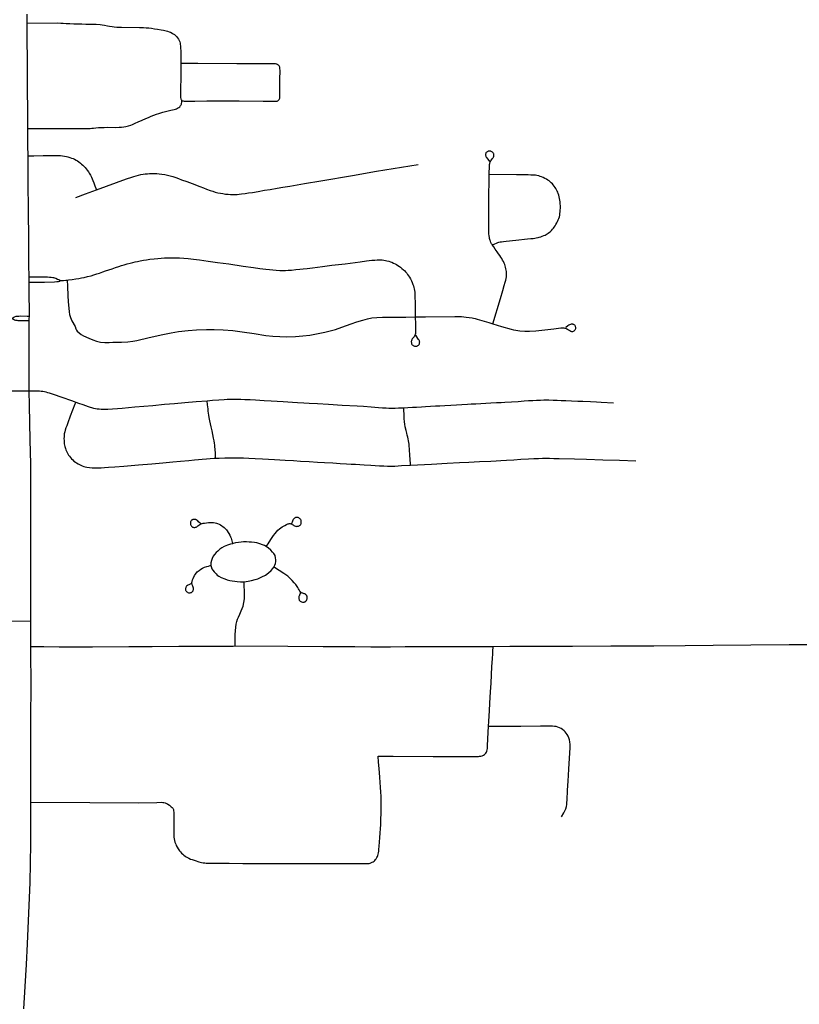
# Model space of a CAD drawing. Header units: feet. Extents: x 2113747 to 2516209, y 960708 to 1356798.
# Tile 67 of 92: x 2285788 to 2291249, y 1198429 to 1205326. Entities that reach past the tile are written whole.
import ezdxf

# ---------------------------------------------------------------- set-up
doc = ezdxf.new("R2010")
doc.units = ezdxf.units.FT
doc.header["$LTSCALE"] = 20
doc.header["$MEASUREMENT"] = 0
doc.layers.add('GM_X_City_Street', color=251, linetype='Continuous')
doc.layers.add('GM_X_State_Route', color=1, linetype='Continuous')

msp = doc.modelspace()

# ---------------------------------------------------------------- linework, layer by layer
at = {"layer": 'GM_X_City_Street', "flags": 128}
for points in [[(2285839.8, 1205301.8), (2286055.1, 1205302.7), (2286074.7, 1205302.1), (2286093.3, 1205301.4), (2286113.7, 1205300.1), (2286138, 1205298.8), (2286167.1, 1205297.5), (2286201, 1205296.1), (2286224, 1205295.7), (2286250.9, 1205295.2), (2286306.5, 1205293.9), (2286324.1, 1205293.3), (2286350.3, 1205291.4), (2286365.6, 1205289.6), (2286382.7, 1205286.9), (2286402, 1205283.4), (2286417.7, 1205280.4), (2286434.3, 1205277.3), (2286449.8, 1205275.6), (2286466.9, 1205274.5), (2286499.6, 1205273.3), (2286627.6, 1205271.7), (2286654.4, 1205270.8), (2286673.5, 1205269.3), (2286692.6, 1205267.7), (2286710, 1205265.9), (2286732.5, 1205262.9), (2286752.9, 1205259.8), (2286777.7, 1205255.5), (2286793.8, 1205252.4), (2286812.9, 1205248), (2286823.7, 1205245), (2286835, 1205241.4), (2286844.6, 1205237.6), (2286855.4, 1205232.4), (2286863.2, 1205227.6), (2286871.5, 1205221.6), (2286879.7, 1205214.6), (2286888.9, 1205205.6), (2286894, 1205199), (2286899.7, 1205189.8), (2286904.4, 1205180.6), (2286908.4, 1205171.2), (2286911, 1205162.1), (2286912.7, 1205152.3), (2286914, 1205142.1), (2286914.7, 1205129.5), (2286915.7, 1205106), (2286916.6, 1205078.2), (2286917, 1205049.6), (2286916.8, 1205018.8), (2286916.1, 1204936.7), (2286914.8, 1204824.3), (2286914.5, 1204781.5), (2286915.9, 1204771.8), (2286917.7, 1204767.3), (2286919.9, 1204764.3), (2286923.3, 1204760.7)], [(2286923.3, 1204760.7), (2286928.2, 1204758), (2286933.4, 1204756.4), (2286940.3, 1204755.6), (2286949.4, 1204755.1), (2286966.4, 1204755.1), (2287015.4, 1204756), (2287098.8, 1204757.2), (2287325, 1204756.9), (2287492.3, 1204756.1), (2287563.5, 1204755.3), (2287572.6, 1204754.8), (2287582.2, 1204754.8), (2287587.8, 1204755.3), (2287591.7, 1204756.2), (2287596.7, 1204758.6), (2287600.8, 1204761.8), (2287603.5, 1204764.4), (2287605.6, 1204767.4), (2287607.8, 1204771.8), (2287609, 1204777), (2287609.5, 1204782.2), (2287610, 1204793.5), (2287610.4, 1204838.2), (2287610.9, 1204911.2), (2287611.4, 1204965.4), (2287611.4, 1204973.2), (2287610.9, 1204980.7), (2287609.9, 1204987.2), (2287608.7, 1204993.6), (2287607.5, 1204998), (2287605.7, 1205001.5), (2287603.1, 1205005), (2287600.1, 1205008), (2287596.2, 1205010.6), (2287593.1, 1205012.4), (2287589.6, 1205013.6), (2287585.3, 1205014.5), (2287580.1, 1205015.6), (2287574.5, 1205015.8), (2287568.8, 1205015.8), (2287478.9, 1205016.3), (2287309.1, 1205017.7), (2287035.6, 1205018.3), (2286916.8, 1205018.8)], [(2285844.4, 1204564.5), (2285907.6, 1204564.3), (2286103.4, 1204563.8), (2286204.8, 1204563.1), (2286254.1, 1204563.7), (2286280.4, 1204564.1), (2286293.2, 1204565), (2286305.4, 1204565.9), (2286321.9, 1204568.1), (2286339.3, 1204569.8), (2286355.7, 1204570.6), (2286379.6, 1204571.5), (2286401.8, 1204571.9), (2286462.2, 1204571.7), (2286483.8, 1204571.9), (2286500.8, 1204572.8), (2286516.4, 1204574.5), (2286530, 1204577.2), (2286549.3, 1204582.6), (2286565.1, 1204587.9), (2286577.5, 1204592.7), (2286597.2, 1204601.4), (2286618.5, 1204610.9), (2286646.3, 1204623.1), (2286670.6, 1204633.5), (2286689.7, 1204641.7), (2286709.3, 1204650), (2286727.5, 1204656.9), (2286744.9, 1204663.4), (2286761.8, 1204669.5), (2286775.7, 1204674.2), (2286791.4, 1204679), (2286809.6, 1204683.8), (2286827.4, 1204687.7), (2286846.1, 1204691.6), (2286868.7, 1204696.8), (2286878.2, 1204699.4), (2286885.4, 1204702), (2286893, 1204705), (2286898.3, 1204707.7), (2286903, 1204710.6), (2286908.2, 1204715), (2286912, 1204719.5), (2286914.7, 1204723.7), (2286917.7, 1204728.8), (2286919.9, 1204734.1), (2286921.2, 1204739.3), (2286922.6, 1204747.6), (2286923, 1204755.4), (2286923.3, 1204760.7)], [(2289077.1, 1204242.4), (2289078.3, 1204304.1), (2289079, 1204312), (2289079.8, 1204318.1), (2289080.7, 1204323.3), (2289082.3, 1204328), (2289085.1, 1204333.3), (2289088.1, 1204338), (2289092, 1204343.2), (2289098.1, 1204350.6), (2289101.1, 1204354.9), (2289104.2, 1204359.7), (2289106.2, 1204363.6), (2289108.1, 1204368.9), (2289109, 1204373.2), (2289109.6, 1204377.1), (2289109, 1204381), (2289107.8, 1204385.5), (2289106.4, 1204388.8), (2289104.2, 1204392.3), (2289101.6, 1204395.8), (2289098.4, 1204399), (2289095.1, 1204401.4), (2289091.2, 1204403.3), (2289087.3, 1204404.5), (2289083.1, 1204405.5), (2289079, 1204405.8), (2289074.5, 1204405.5), (2289070.1, 1204404.8), (2289066.3, 1204403.4), (2289062.3, 1204401.4), (2289058.6, 1204398.8), (2289055.6, 1204395.8), (2289053.4, 1204392.3), (2289051.6, 1204388.2), (2289050.5, 1204384), (2289050.3, 1204380.1), (2289050.5, 1204375.8), (2289051.8, 1204371.8), (2289053.8, 1204367.1), (2289056, 1204363.2), (2289059, 1204358.5), (2289079, 1204331.9)], [(2285846, 1204371.1), (2285885.5, 1204372.1), (2285952.4, 1204373.8), (2285991.5, 1204374.2), (2286018.9, 1204374.7), (2286038.4, 1204374.7), (2286057.5, 1204374.2), (2286072.4, 1204373.5), (2286086.6, 1204372), (2286102.1, 1204370), (2286114.4, 1204367.7), (2286125.7, 1204365.1), (2286139.1, 1204361.1), (2286151.3, 1204356.8), (2286161.7, 1204352.4), (2286172.1, 1204347.9), (2286182.1, 1204342.5), (2286192.5, 1204336.3), (2286202.1, 1204329.8), (2286212.9, 1204322), (2286221.6, 1204314.7), (2286229.4, 1204307.3), (2286238.1, 1204298.6), (2286245.7, 1204290.8), (2286253.3, 1204282.1), (2286261.1, 1204272.1), (2286269.4, 1204259.9), (2286275.3, 1204250.3), (2286283.3, 1204236.5), (2286290.2, 1204221.7), (2286295, 1204210), (2286299.3, 1204198.7), (2286305.8, 1204183), (2286314.1, 1204162.2), (2286325.2, 1204134)], [(2286325.2, 1204134), (2286396.5, 1204160.4), (2286466, 1204186), (2286509, 1204201.2), (2286542, 1204212.9), (2286565, 1204220.7), (2286587.7, 1204228.1), (2286603.7, 1204232.8), (2286620.2, 1204237.2), (2286635.4, 1204240.6), (2286652.2, 1204243.5), (2286665.8, 1204245.4), (2286683.2, 1204247.1), (2286697.5, 1204248), (2286715, 1204248.3), (2286732.7, 1204248.4), (2286748.7, 1204248), (2286765.2, 1204246.6), (2286783.9, 1204244.5), (2286803.4, 1204241.4), (2286823.8, 1204237.1), (2286842.5, 1204232.3), (2286860.3, 1204227.1), (2286881.6, 1204220.1), (2286900.2, 1204213.6), (2286922, 1204205.3), (2286958.9, 1204191.4), (2286994.8, 1204177.6), (2287049.6, 1204156.6), (2287074.4, 1204147.1), (2287095.9, 1204139), (2287121.3, 1204129.7), (2287139.9, 1204123.6), (2287156.9, 1204118.8), (2287176.6, 1204114), (2287193.8, 1204110.6), (2287211.7, 1204107.3), (2287229.8, 1204104.9), (2287247.2, 1204103.1), (2287263.3, 1204101.8), (2287279.8, 1204100.9), (2287293.7, 1204101.4), (2287310.6, 1204102.2), (2287325.3, 1204103.5), (2287341.1, 1204105.4), (2287367.5, 1204108.7), (2287390.9, 1204112.2), (2287417.4, 1204116.5), (2287458.3, 1204123.4), (2287501.7, 1204130.8), (2287541.2, 1204137.3), (2287590.7, 1204145.5), (2287631.1, 1204152.4), (2287679.7, 1204160.7), (2287782.2, 1204178), (2287897.3, 1204197.5), (2288118, 1204235.2), (2288287.8, 1204264.2), (2288579.2, 1204312.7)], [(2289098.4, 1203748.3), (2289093.5, 1203756.1), (2289088.3, 1203765.7), (2289084.4, 1203773.9), (2289082.4, 1203779.9), (2289080.3, 1203786.5), (2289079, 1203792.1), (2289077.4, 1203800), (2289075.7, 1203812.1), (2289074.4, 1203826.9), (2289073.5, 1203847.3), (2289073.6, 1203873.8), (2289073.1, 1203906.8), (2289074.9, 1204088.3), (2289076.3, 1204203.8), (2289077.1, 1204242.4)], [(2289098.4, 1203748.3), (2289115, 1203756), (2289126.7, 1203761.2), (2289136.3, 1203765.1), (2289144.9, 1203767.7), (2289153.2, 1203769.5), (2289162.3, 1203770.8), (2289176.2, 1203772.5), (2289194.5, 1203774.7), (2289262.2, 1203781.6), (2289344.7, 1203790.2), (2289366.9, 1203792.4), (2289384.2, 1203794.1), (2289396, 1203795.9), (2289406, 1203797.6), (2289418.6, 1203800.2), (2289427.2, 1203802.4), (2289437.6, 1203805.4), (2289448.5, 1203809.3), (2289458.5, 1203813.2), (2289467.2, 1203817.1), (2289475.4, 1203821.4), (2289482, 1203825.3), (2289489.4, 1203830.1), (2289498, 1203836.6), (2289505, 1203842.9), (2289511.9, 1203849.2), (2289519.8, 1203857.5), (2289526.7, 1203865.7), (2289532.5, 1203873.5), (2289538, 1203881.8), (2289544.1, 1203891.3), (2289549.8, 1203901.8), (2289555, 1203912.6), (2289560.2, 1203924.3), (2289564.1, 1203933.9), (2289567.6, 1203944.7), (2289570.2, 1203955.6), (2289571.9, 1203967.3), (2289573.4, 1203979), (2289574.1, 1203991.6), (2289574.6, 1204005.5), (2289574.6, 1204021.6), (2289573.7, 1204036.8), (2289572.8, 1204049.8), (2289571.6, 1204062.2), (2289569.8, 1204073.3), (2289567.2, 1204085.5), (2289564.2, 1204096.3), (2289560.4, 1204107.7), (2289556.3, 1204117.1), (2289552.4, 1204125.4), (2289547.7, 1204135), (2289542.7, 1204144), (2289538.1, 1204151), (2289532.1, 1204159.3), (2289525.1, 1204168), (2289518.6, 1204175.3), (2289511.2, 1204182.7), (2289504.7, 1204188.8), (2289496, 1204196.2), (2289486.5, 1204202.7), (2289477.3, 1204208.4), (2289466.9, 1204214), (2289453.5, 1204220.1), (2289443.1, 1204224.5), (2289433.1, 1204227.9), (2289423.1, 1204231), (2289409.6, 1204234), (2289399.6, 1204235.9), (2289389.2, 1204237.1), (2289380.5, 1204237.5), (2289368.4, 1204237.9), (2289349.8, 1204238.5), (2289266.7, 1204239.8), (2289077.1, 1204242.4)], [(2286179.7, 1204080.2), (2286248.2, 1204105.3), (2286325.2, 1204134)], [(2289102, 1203196.5), (2289154.5, 1203372.6), (2289171.2, 1203428.6), (2289181.5, 1203462.9), (2289189, 1203488.2), (2289192.4, 1203501.6), (2289194.9, 1203513.3), (2289196.7, 1203523.7), (2289197.6, 1203533.7), (2289198, 1203543.3), (2289197.8, 1203551.4), (2289196.7, 1203561.5), (2289195.5, 1203571.5), (2289193.7, 1203580.6), (2289191.1, 1203592.3), (2289188.5, 1203601.5), (2289185.5, 1203610.7), (2289181.1, 1203621), (2289176.3, 1203631.1), (2289170.3, 1203642.3), (2289164.6, 1203652.3), (2289158.8, 1203662.3), (2289150.8, 1203674.9), (2289142.5, 1203686.6), (2289132.5, 1203700.9), (2289119.1, 1203718.8), (2289107.8, 1203734.4), (2289099.6, 1203746.5), (2289098.4, 1203748.3)], [(2286120.3, 1203502.2), (2286129, 1203503.3), (2286154.2, 1203506.7), (2286180.7, 1203510.6), (2286202.4, 1203514.1), (2286219.8, 1203517.1), (2286238.9, 1203521), (2286263.2, 1203526.2), (2286287.1, 1203532.3), (2286307.9, 1203538.4), (2286327.9, 1203544.9), (2286346, 1203550.9), (2286369.6, 1203559.2), (2286389.6, 1203566.1), (2286411.3, 1203573.5), (2286435.7, 1203581.7), (2286459.5, 1203589.5), (2286481.3, 1203596.9), (2286499.9, 1203603), (2286520.3, 1203609.2), (2286540.3, 1203615.1), (2286560.7, 1203620.8), (2286579.4, 1203625.5), (2286595.9, 1203629.4), (2286612.9, 1203632.8), (2286632.4, 1203636.8), (2286653.7, 1203640.7), (2286676.7, 1203644.6), (2286700.2, 1203648.1), (2286730.1, 1203651.5), (2286754.4, 1203653.7), (2286779.6, 1203655.8), (2286803.1, 1203657.1), (2286828.7, 1203658.4), (2286850.8, 1203658.8), (2286878.2, 1203658.4), (2286906.8, 1203657.1), (2286937.2, 1203655.3), (2286968.1, 1203652.7), (2287004.5, 1203648.8), (2287047.6, 1203643.1), (2287107, 1203635.3), (2287172.2, 1203626.1), (2287252.9, 1203614.8), (2287352, 1203600.4), (2287424.5, 1203589.9), (2287469.2, 1203583.9), (2287512.8, 1203578), (2287537.8, 1203575.2), (2287561.6, 1203573), (2287585.1, 1203571.2), (2287609, 1203569.9), (2287631.6, 1203569.4), (2287649.4, 1203569.8), (2287667.6, 1203570.8), (2287691.1, 1203572.5), (2287721.1, 1203575.1), (2287751, 1203578.1), (2287774, 1203580.7), (2287801, 1203583.7), (2287839.2, 1203588.5), (2287908.3, 1203597.1), (2287975.1, 1203605.4), (2288066.5, 1203616.8), (2288171.6, 1203630.2), (2288216.4, 1203635.8), (2288235.1, 1203638.4), (2288255, 1203640.6), (2288274.1, 1203642.3), (2288291.4, 1203643.3), (2288305, 1203643.6), (2288315.4, 1203643.6), (2288327.1, 1203643.2), (2288338.2, 1203641.8), (2288350.1, 1203639.7), (2288360.1, 1203637.5), (2288372.3, 1203634.5), (2288384, 1203630.5), (2288394.4, 1203626.7), (2288406, 1203621.5), (2288416.6, 1203616.2), (2288427, 1203610.7), (2288436.5, 1203604.9), (2288446.9, 1203598.2), (2288456.1, 1203591.5), (2288465.4, 1203584), (2288475.6, 1203574.9), (2288482.6, 1203568.1), (2288489.5, 1203560.6), (2288498.3, 1203550.7), (2288505.1, 1203541.9), (2288512.1, 1203532.4), (2288517.7, 1203522.8), (2288525.1, 1203509.8), (2288531.2, 1203497.6), (2288537.2, 1203484.7), (2288542, 1203472), (2288545.5, 1203462), (2288548.5, 1203450.7), (2288551, 1203439.9), (2288552.8, 1203428.1), (2288554.3, 1203416.6), (2288555, 1203404.3), (2288556.3, 1203384.3), (2288557.1, 1203343.5), (2288558, 1203266.6), (2288558.3, 1203243.7)], [(2285853.1, 1203523.8), (2285879.2, 1203523.9), (2285934, 1203524.2), (2285964.4, 1203524.2), (2285981.8, 1203524.2), (2285997, 1203523.3), (2286009.2, 1203522), (2286018.7, 1203520.7), (2286025.5, 1203519.2), (2286031.7, 1203517.6), (2286040.4, 1203514.6), (2286052.6, 1203509.4), (2286059.5, 1203506.4), (2286066.5, 1203502.9), (2286073.4, 1203498.9)], [(2285853.5, 1203486.9), (2285880.2, 1203487.2), (2285960.4, 1203488.1), (2286031.7, 1203490.7), (2286047.8, 1203491.6), (2286058.5, 1203492.7), (2286066.5, 1203495), (2286073.4, 1203498.9)], [(2286073.4, 1203498.9), (2286093.4, 1203499.8), (2286111.2, 1203501.1), (2286120.3, 1203502.2)], [(2286120.3, 1203502.2), (2286122.1, 1203460.3), (2286125.1, 1203391.8), (2286127.2, 1203352.4), (2286133.4, 1203280.1), (2286137.3, 1203260.2), (2286143.2, 1203241), (2286153.5, 1203216.2), (2286175.1, 1203175.9), (2286181.4, 1203160.6), (2286184.9, 1203151.4), (2286191.3, 1203143.4), (2286203.6, 1203131.7), (2286217.4, 1203121.7), (2286235.4, 1203111.3), (2286272.5, 1203094), (2286300.1, 1203082.9), (2286325.5, 1203075), (2286354.7, 1203067.7), (2286384.6, 1203065.1), (2286387.9, 1203065.7), (2286397.9, 1203065.3), (2286414.4, 1203065.5), (2286440.7, 1203066.6), (2286499.9, 1203067.5), (2286546.1, 1203069.5), (2286579, 1203073.1), (2286608.3, 1203078.4), (2286694.7, 1203099), (2286790.2, 1203121.8), (2286848, 1203133), (2286899.6, 1203140.8), (2286967.8, 1203148.4), (2287026.5, 1203152.7), (2287095.2, 1203155.4), (2287150.7, 1203155.2), (2287212.8, 1203152.7), (2287281.4, 1203147.7), (2287346.4, 1203140.4), (2287430.6, 1203127.3), (2287511.9, 1203114.9), (2287561, 1203109.4), (2287610.4, 1203106.2), (2287659.8, 1203105.4), (2287719.1, 1203106.9), (2287771.7, 1203110.8), (2287820.8, 1203116.9), (2287879.3, 1203126.9), (2287924.4, 1203136.6), (2288000.7, 1203156.9), (2288044.3, 1203172.3), (2288109.6, 1203194.4), (2288149.9, 1203208.4), (2288190.1, 1203221.9), (2288224.7, 1203231), (2288253.3, 1203236.5), (2288288.8, 1203240.3), (2288327.9, 1203241.6), (2288491.9, 1203242.4), (2288558.3, 1203243.7)], [(2285731.9, 1203234.7), (2285738.9, 1203238.7), (2285745.8, 1203242.5), (2285752.3, 1203245.2), (2285763.6, 1203248.2), (2285773.2, 1203249.5), (2285782.3, 1203250.3), (2285791.9, 1203250.8), (2285839.6, 1203250.1), (2285855.2, 1203249.9)], [(2285731.9, 1203234.7), (2285737.6, 1203231.3), (2285744.1, 1203227.4), (2285751, 1203224.3), (2285759.3, 1203222.1), (2285766.7, 1203220.8), (2285774.9, 1203220), (2285784, 1203219.5), (2285839, 1203219.8), (2285855, 1203219.9)], [(2288558.3, 1203243.7), (2288559.2, 1203193.2), (2288560.1, 1203147.6), (2288560.1, 1203135.4), (2288559.5, 1203127.5), (2288558.3, 1203121.1), (2288556.2, 1203115.9), (2288553.6, 1203111.1), (2288549.7, 1203104.6), (2288546.2, 1203099.8), (2288541.8, 1203094.6), (2288537.9, 1203089.8), (2288535.3, 1203085.5), (2288533.6, 1203082.5), (2288531.8, 1203077.3), (2288530.9, 1203072.7), (2288530.5, 1203068.6), (2288531, 1203063.8), (2288531.4, 1203059.9), (2288532.7, 1203056), (2288534.9, 1203051.6), (2288537.9, 1203048.2), (2288541, 1203045.4), (2288544.4, 1203043.4), (2288548.4, 1203041.2), (2288552.6, 1203039.9), (2288556.7, 1203038.9), (2288560.9, 1203038.6), (2288565.3, 1203038.7), (2288569.6, 1203039.5), (2288573.5, 1203040.9), (2288577.4, 1203042.9), (2288580.9, 1203045.1), (2288583.5, 1203047.7), (2288586.1, 1203051.6), (2288587.8, 1203055.1), (2288588.6, 1203059.2), (2288589.1, 1203063.8), (2288589.4, 1203067.6), (2288588.7, 1203071.6), (2288587.4, 1203075.9), (2288585.3, 1203080.7), (2288581.3, 1203086.8), (2288577, 1203093.7), (2288561.4, 1203116.3)], [(2288558.3, 1203243.7), (2288629.8, 1203245), (2288836.3, 1203247.4), (2288881.9, 1203246.1), (2288914.3, 1203243.2), (2288956.4, 1203237.2), (2288967.3, 1203235.1), (2288977.7, 1203232.9), (2288991.1, 1203229.3), (2289072.8, 1203205.7), (2289102, 1203196.5)], [(2289102, 1203196.5), (2289163.6, 1203177.4), (2289229.8, 1203157.8), (2289246.9, 1203153.3), (2289262.2, 1203150.4), (2289291.7, 1203146.2), (2289324.8, 1203143.9), (2289358, 1203144), (2289404, 1203147.4), (2289528.3, 1203161.6), (2289578.7, 1203166.7), (2289589.9, 1203167.2), (2289598.9, 1203166.7), (2289606, 1203165.8), (2289612.5, 1203164.1), (2289619, 1203161.5), (2289625.6, 1203158), (2289632.4, 1203153.1), (2289640.8, 1203148), (2289647.7, 1203144.5), (2289652.5, 1203142.8), (2289657.7, 1203142.4), (2289662.9, 1203142.8), (2289667.2, 1203144.2), (2289671.1, 1203145.9), (2289674.6, 1203148.4), (2289677.2, 1203151.5), (2289679.4, 1203154.9), (2289681.1, 1203158.9), (2289682.3, 1203162.5), (2289682.9, 1203166.3), (2289682.7, 1203170.6), (2289682, 1203174.5), (2289680.4, 1203178.6), (2289678.1, 1203181.9), (2289675.5, 1203185.4), (2289672.5, 1203188), (2289669, 1203190.1), (2289665.1, 1203191.5), (2289661.2, 1203192.3), (2289657.3, 1203192.7), (2289653.8, 1203192.7), (2289649.5, 1203192.3), (2289644.7, 1203191), (2289639.9, 1203188.9), (2289634.3, 1203185.8), (2289626.5, 1203180.6), (2289612.5, 1203170.6)], [(2285253.4, 1202606.2), (2285323.9, 1202648.6), (2285357.9, 1202665.8), (2285389.6, 1202679.7), (2285426.4, 1202694.4), (2285452.6, 1202702.7), (2285478.2, 1202710.1), (2285508.6, 1202717.4), (2285534.2, 1202721.3), (2285559.9, 1202723.9), (2285595, 1202725.6), (2285630.1, 1202726.5), (2285804.4, 1202726.9), (2285854.7, 1202727)], [(2285854.7, 1202727), (2285892.6, 1202726.5), (2285903.1, 1202726.5), (2285914.4, 1202726.1), (2285927.4, 1202725.2), (2285938.7, 1202724.4), (2285950, 1202723.1), (2285960.8, 1202721.3), (2285971.7, 1202718.7), (2285983, 1202715.6), (2285994.7, 1202712.2), (2286022.9, 1202702.6), (2286082, 1202682.2), (2286149.7, 1202658.7), (2286179.8, 1202647.7)], [(2286179.8, 1202647.7), (2286200.2, 1202640), (2286229.2, 1202629.6), (2286248.2, 1202622.6), (2286267.4, 1202616.1), (2286280.4, 1202612.2), (2286290.7, 1202609.3), (2286304.3, 1202605.6), (2286319, 1202602.7), (2286330.8, 1202600.8), (2286344, 1202599.2), (2286357.7, 1202597.8), (2286372.9, 1202597.3), (2286388.5, 1202597.8), (2286405.5, 1202598.6), (2286506.2, 1202606), (2286594.8, 1202613.7), (2286657.8, 1202619.4), (2286720.3, 1202624.6), (2286801.1, 1202631.9), (2286871, 1202637.9), (2286943.5, 1202644), (2287023, 1202650.5), (2287101.9, 1202656.9)], [(2287101.9, 1202656.9), (2287139, 1202660), (2287181.5, 1202663), (2287219.3, 1202665.6), (2287240.1, 1202666.9), (2287259.7, 1202667.3), (2287284.4, 1202667.7), (2287308.3, 1202667.7), (2287336.6, 1202666.8), (2287363.5, 1202665.9), (2287401.7, 1202664.6), (2287439.5, 1202662.9), (2287470.3, 1202661.1), (2287499, 1202659.4), (2287548.5, 1202656.3), (2287591, 1202653.7), (2287632.3, 1202651), (2287697.4, 1202647.1), (2287733.4, 1202644.9), (2287777.3, 1202642.3), (2287816.4, 1202640.1), (2287873.3, 1202637.1), (2287951, 1202632.7), (2288045.7, 1202627), (2288151.2, 1202620.4), (2288195.1, 1202617.8), (2288249.1, 1202614.1), (2288301, 1202610.4), (2288329.7, 1202608.2), (2288354, 1202606.4), (2288373.1, 1202605.6), (2288394, 1202605.1), (2288418.3, 1202605.5), (2288440, 1202606.4), (2288467.8, 1202607.7), (2288478, 1202608.2)], [(2287160, 1202254), (2287158.3, 1202287.9), (2287156.7, 1202316.6), (2287155.4, 1202333.1), (2287154.1, 1202345.7), (2287152.1, 1202360.5), (2287149.4, 1202376.1), (2287145.9, 1202395.6), (2287141.1, 1202420.4), (2287135.9, 1202445.6), (2287129.4, 1202474.7), (2287124.9, 1202495.9), (2287120.3, 1202516.8), (2287115.5, 1202539.8), (2287112.5, 1202556.3), (2287110.4, 1202569.8), (2287108.6, 1202583.3), (2287106.9, 1202599.3), (2287105.6, 1202614.1), (2287104.3, 1202629.3), (2287101.9, 1202656.9)], [(2288478, 1202608.2), (2288506.5, 1202609.6), (2288539, 1202611.1), (2288568.1, 1202612.9), (2288601.1, 1202615), (2288630.5, 1202616.7), (2288666.3, 1202618.9), (2288699.1, 1202620.8), (2288731, 1202622.3), (2288766.6, 1202624), (2288806.7, 1202626.4), (2288847.4, 1202628.8), (2288885.5, 1202630.9), (2288924, 1202633.1), (2288949.5, 1202634.5), (2288982.4, 1202636.1), (2289018.5, 1202637.9), (2289052.7, 1202639.6), (2289087.1, 1202641.3), (2289127.9, 1202643.9), (2289159.1, 1202645.6), (2289186.7, 1202647.2), (2289231.7, 1202649.9), (2289278.2, 1202652.6), (2289320.7, 1202655.5), (2289351.6, 1202657.7), (2289381.1, 1202659.4), (2289407.1, 1202660.7), (2289435.6, 1202661.9), (2289458.8, 1202662.4), (2289494.8, 1202662.4), (2289523.9, 1202661.9), (2289551.7, 1202661), (2289580.4, 1202659.7), (2289613, 1202658.4), (2289653.1, 1202656.5), (2289698.1, 1202654.5), (2289733, 1202652.8), (2289785.1, 1202650.4), (2289828.8, 1202648.7), (2289860.1, 1202647.4), (2289946.9, 1202643.1)], [(2286179.8, 1202647.7), (2286174.1, 1202633.1), (2286141.2, 1202548.2), (2286124.1, 1202502), (2286116.8, 1202482), (2286111.1, 1202466.8), (2286105.9, 1202449.9), (2286102.8, 1202438.2), (2286100.2, 1202425.2), (2286098.9, 1202414.3), (2286098, 1202403.4), (2286097.6, 1202392.4), (2286098, 1202378.2), (2286098.9, 1202365.6), (2286100.2, 1202354.4), (2286101.9, 1202345.2), (2286103.7, 1202336.5), (2286105.7, 1202328.6), (2286108, 1202321.3), (2286111, 1202313.1), (2286115.3, 1202302.7), (2286119.7, 1202294), (2286124.9, 1202284.9), (2286130.5, 1202275.7), (2286136.1, 1202267.6), (2286143.1, 1202259.2), (2286150.9, 1202250.5), (2286159.6, 1202242.3), (2286167.9, 1202234.8), (2286177.4, 1202227.5), (2286186.1, 1202221.4), (2286196.1, 1202215.3), (2286205.6, 1202210.1), (2286215.6, 1202205.3), (2286225.2, 1202201.4), (2286236.3, 1202197.3), (2286246.9, 1202194.5), (2286258.6, 1202192), (2286276, 1202189.3), (2286296, 1202187.5), (2286315.1, 1202186.6), (2286334.2, 1202186.2), (2286359.4, 1202187), (2286382.4, 1202188.3), (2286409.7, 1202190.5), (2286453.2, 1202194.4), (2286516.6, 1202199.6), (2286619.5, 1202208.2), (2286712.9, 1202215.5), (2286791, 1202222), (2286861.4, 1202228.1), (2286914.8, 1202232.8), (2286973.4, 1202238.4), (2287012.5, 1202241.9), (2287039.9, 1202244.5), (2287064.7, 1202246.6), (2287095.9, 1202249.2), (2287122, 1202251.4), (2287150.6, 1202253.6), (2287160, 1202254)], [(2288525.1, 1202206.4), (2288522.1, 1202254.5), (2288521.2, 1202267.4), (2288518, 1202322.4), (2288516.9, 1202336.9), (2288515, 1202351.7), (2288513, 1202363.9), (2288510.8, 1202376.9), (2288508.2, 1202389.5), (2288505.6, 1202402.1), (2288502.1, 1202414.7), (2288498.7, 1202429), (2288494.3, 1202447.3), (2288488.7, 1202474.2), (2288485.7, 1202492), (2288483.5, 1202510.2), (2288481.3, 1202531.5), (2288479.6, 1202558.5), (2288478.4, 1202592.7), (2288478, 1202608.2)], [(2287160, 1202254), (2287185.4, 1202255.3), (2287224, 1202256.6), (2287261.8, 1202257.4), (2287295.7, 1202257.8), (2287323.5, 1202257.4), (2287356, 1202256.1), (2287391.7, 1202254.3), (2287438.1, 1202251.7), (2287487.6, 1202249.1), (2287573.6, 1202244.2), (2287647.9, 1202240.3), (2287705.2, 1202237.3), (2287754.2, 1202234.6), (2287814.2, 1202231.1), (2287872.8, 1202227.6), (2287922.7, 1202224.6), (2287980.9, 1202221.1), (2288032.6, 1202218), (2288076.9, 1202215.4), (2288110.3, 1202213.6), (2288140.7, 1202211.9), (2288171.1, 1202210.1), (2288199.8, 1202208.4), (2288246.7, 1202205.3), (2288278.4, 1202203.1), (2288308.8, 1202201.4), (2288337.9, 1202200.1), (2288363.5, 1202199.2), (2288391.7, 1202198.7), (2288414.3, 1202199.1), (2288438.2, 1202200.4), (2288462.1, 1202202.2), (2288525.1, 1202206.4)], [(2288525.1, 1202206.4), (2288673.1, 1202213.8), (2288781.3, 1202219), (2288869, 1202223.7), (2288933.3, 1202227.1), (2289008, 1202230.6), (2289087, 1202234.4), (2289126.3, 1202236.6), (2289158.4, 1202238.7), (2289198.6, 1202240.9), (2289249.2, 1202243.7), (2289298.9, 1202246.5), (2289351.9, 1202249.5), (2289389.3, 1202251.7), (2289421.4, 1202253), (2289448.8, 1202253.8), (2289472.2, 1202253.8), (2289499.1, 1202253.8), (2289529.1, 1202253.3), (2289566, 1202252.5), (2289674.1, 1202249.4), (2289757.1, 1202247.2), (2289871.7, 1202243.6), (2289988.1, 1202240.5), (2290104, 1202237)], [(2287513.7, 1201635.5), (2287527.1, 1201655.4), (2287546.9, 1201685.2), (2287566.4, 1201713), (2287576.8, 1201727.3), (2287585.9, 1201738.5), (2287596.2, 1201749.7), (2287608.4, 1201760.5), (2287626.1, 1201773.7), (2287644.2, 1201783.6), (2287656.7, 1201789.5), (2287666.6, 1201793.9), (2287670.8, 1201795.4), (2287675.4, 1201796.4), (2287679.3, 1201796.7), (2287682.4, 1201796.5), (2287686.3, 1201795.8), (2287689.2, 1201794.8), (2287691.5, 1201793.7), (2287693.6, 1201792.6), (2287697.3, 1201790.5), (2287703.6, 1201787), (2287708.9, 1201784.1), (2287713.5, 1201781.6), (2287719.6, 1201779), (2287724.2, 1201777.7), (2287729.3, 1201777.1), (2287734.3, 1201777.3), (2287739.6, 1201778.5), (2287744.5, 1201780.4), (2287748.5, 1201782.9), (2287752.4, 1201786), (2287754.9, 1201788.5), (2287756.9, 1201791.7), (2287758.4, 1201795.5), (2287759.5, 1201800.3), (2287760.1, 1201805.1), (2287760.3, 1201809.1), (2287759.7, 1201814.4), (2287758.1, 1201820.1), (2287756.6, 1201823.4), (2287754.2, 1201827.2), (2287751, 1201830.9), (2287748.3, 1201833), (2287745.8, 1201835), (2287742, 1201836.9), (2287737.9, 1201838.3), (2287733.6, 1201839.2), (2287728.9, 1201839.4), (2287724.6, 1201839.1), (2287720.4, 1201838.2), (2287716.5, 1201836.6), (2287713.1, 1201834.2), (2287707.8, 1201829.4), (2287703.8, 1201824.2), (2287701.2, 1201819.4), (2287697.9, 1201812.4), (2287690.8, 1201794.1)], [(2287057.4, 1201795), (2287041.2, 1201809.7), (2287035, 1201815.1), (2287030, 1201819.1), (2287024.7, 1201822.7), (2287021, 1201824.5), (2287017.4, 1201825.6), (2287013.6, 1201825.9), (2287009.1, 1201826.1), (2287005.2, 1201825.8), (2287001.2, 1201825.1), (2286997.3, 1201823.6), (2286993.9, 1201821.6), (2286990.5, 1201818.8), (2286988, 1201816.1), (2286986, 1201812.8), (2286984.2, 1201808.9), (2286982.9, 1201803.3), (2286982.9, 1201797.7), (2286983.6, 1201792.2), (2286984.4, 1201789.2), (2286985.8, 1201785.6), (2286987.8, 1201782.1), (2286990.2, 1201779.2), (2286992.6, 1201776.6), (2286996.3, 1201773.8), (2286998.8, 1201772.3), (2287002.1, 1201771), (2287006.5, 1201769.9), (2287011, 1201769.7), (2287015.2, 1201770.1), (2287018.8, 1201770.7), (2287023.8, 1201772.2), (2287027.9, 1201774.3), (2287031.9, 1201776.8), (2287036.3, 1201779.6), (2287043.1, 1201784.6), (2287048.7, 1201789.3), (2287053.2, 1201792.5), (2287058.5, 1201795.4), (2287064.7, 1201797.3), (2287071.9, 1201798.8), (2287082.8, 1201800.5), (2287096.9, 1201802.3), (2287109.3, 1201803.4), (2287122.8, 1201804.2), (2287133.4, 1201804), (2287144.2, 1201803), (2287156.1, 1201801.1), (2287166.3, 1201798.7), (2287174.2, 1201795.9), (2287184.4, 1201791.8), (2287193.8, 1201787.1), (2287202.7, 1201781.6), (2287210.5, 1201775.8), (2287219.7, 1201768.5), (2287228.2, 1201760.5), (2287236, 1201752), (2287240.9, 1201745.8), (2287248.8, 1201734.8), (2287253.7, 1201727.1), (2287260.1, 1201714.8), (2287264.1, 1201704.2), (2287267.8, 1201693.4), (2287278.4, 1201657.7), (2287279, 1201655.8)], [(2287279, 1201655.8), (2287264.2, 1201651.5), (2287244.2, 1201644.9), (2287221, 1201634.9), (2287203.8, 1201625.8), (2287190.4, 1201617.2), (2287174.4, 1201604.4), (2287163.2, 1201592.9), (2287152.6, 1201580.3), (2287143.8, 1201567.2), (2287135.5, 1201552), (2287130.6, 1201539), (2287126.9, 1201521.7), (2287126.3, 1201508), (2287127.2, 1201503.5)], [(2287513.7, 1201635.5), (2287502.4, 1201642), (2287487.8, 1201648.5), (2287468.7, 1201655.4), (2287447.7, 1201661.4), (2287432.9, 1201664.3), (2287412, 1201666.6), (2287394, 1201667.4), (2287376.8, 1201668.1), (2287355.1, 1201667.5), (2287338, 1201666.3), (2287319.4, 1201664), (2287299.1, 1201660.6), (2287282.8, 1201656.9), (2287279, 1201655.8)], [(2287567.4, 1201491.8), (2287569.8, 1201495.5), (2287574.1, 1201505.4), (2287578.4, 1201517.2), (2287581.3, 1201530.4), (2287581.8, 1201541.9), (2287580.5, 1201557.2), (2287576.2, 1201572.1), (2287572.8, 1201578.9), (2287568.2, 1201586.7), (2287559.3, 1201597.3), (2287547.3, 1201611), (2287528.4, 1201626.8), (2287515.8, 1201634.2), (2287513.7, 1201635.5)], [(2286993.6, 1201379), (2286977.1, 1201370.1), (2286971.8, 1201367.3), (2286966.4, 1201364.6), (2286962, 1201361.7), (2286956.7, 1201357.1), (2286954, 1201353.6), (2286952.2, 1201350.6), (2286950.4, 1201346.5), (2286949.5, 1201342.9), (2286948.9, 1201338.5), (2286949.3, 1201334.7), (2286950.2, 1201330.6), (2286951.7, 1201327.1), (2286954, 1201323.4), (2286956.4, 1201320.5), (2286959.4, 1201317.7), (2286962.8, 1201315.4), (2286966.3, 1201313.7), (2286970.6, 1201312.6), (2286975, 1201312.1), (2286978.4, 1201311.9), (2286982, 1201312.3), (2286986, 1201313.2), (2286990, 1201314.7), (2286993, 1201316.7), (2286995.8, 1201318.7), (2286999, 1201321.9), (2287001.9, 1201325.7), (2287003.5, 1201329.4), (2287004.6, 1201333.8), (2287005, 1201338.1), (2287004.4, 1201344.3), (2287002.5, 1201351.8), (2287000.2, 1201358.5), (2286997.7, 1201363.9), (2286996.2, 1201368.2), (2286995, 1201372), (2286994.3, 1201374.4), (2286994, 1201376.1), (2286993.8, 1201377.7), (2286993.7, 1201379.9), (2286993.7, 1201381.2), (2286993.9, 1201383.1), (2286994.1, 1201384.9), (2286995, 1201390.5), (2286998.7, 1201401.4), (2287003.6, 1201412.6), (2287013, 1201432.2), (2287019, 1201442), (2287031.6, 1201457.4), (2287044.2, 1201468.6), (2287055.6, 1201476.6), (2287068.5, 1201483.7), (2287082.8, 1201490.3), (2287098.5, 1201495.7), (2287110.3, 1201499.1), (2287122.6, 1201502.3), (2287127.2, 1201503.5)], [(2287127.2, 1201503.5), (2287128.9, 1201495.1), (2287134.6, 1201480.2), (2287140.3, 1201470.2), (2287149.4, 1201457.9), (2287163.2, 1201443.7), (2287172, 1201435.9), (2287183.4, 1201428.2), (2287200, 1201419), (2287224, 1201408.4), (2287241.2, 1201403), (2287259.8, 1201397.8), (2287277, 1201394.4), (2287293.8, 1201392.1), (2287312.1, 1201390.4), (2287335, 1201389.5), (2287359.8, 1201389.5)], [(2287359.8, 1201389.5), (2287387.3, 1201392.9), (2287411.3, 1201397.8), (2287436.3, 1201404.4), (2287454.9, 1201410.1), (2287484.8, 1201422.4), (2287510.3, 1201436.3), (2287531.2, 1201451.2), (2287549.9, 1201468.6), (2287561.8, 1201482.9), (2287567.4, 1201491.8)], [(2287756.3, 1201315.4), (2287746.8, 1201295.1), (2287744.5, 1201289), (2287743.5, 1201285.3), (2287742.7, 1201280.7), (2287742.5, 1201276.1), (2287742.7, 1201273.1), (2287743.5, 1201268.3), (2287744.5, 1201264.6), (2287745.8, 1201261.1), (2287747.5, 1201258.3), (2287749.8, 1201255.2), (2287753, 1201252.2), (2287757.7, 1201249.6), (2287761.9, 1201247.9), (2287767.5, 1201246.5), (2287771.5, 1201246), (2287775.5, 1201246.1), (2287779.6, 1201246.6), (2287783.2, 1201247.6), (2287786.2, 1201249.1), (2287788.8, 1201250.6), (2287791.4, 1201252.5), (2287793.3, 1201254.5), (2287796.7, 1201258.9), (2287799.2, 1201264.2), (2287800.8, 1201270), (2287801.4, 1201275), (2287801.3, 1201280.2), (2287800.5, 1201285.1), (2287799.3, 1201288.7), (2287797.9, 1201291.7), (2287796, 1201294.7), (2287793, 1201298.1), (2287789, 1201301), (2287784.9, 1201303.4), (2287779.1, 1201305.6), (2287770.3, 1201308.6), (2287766, 1201310.1), (2287761.4, 1201312), (2287758.7, 1201313.7), (2287757.1, 1201314.9), (2287755.8, 1201316), (2287754.8, 1201317.2), (2287750.2, 1201323.5), (2287745.6, 1201331.4), (2287740.4, 1201340.3), (2287735.2, 1201349.1), (2287721.4, 1201368.9), (2287710.8, 1201382.1), (2287697.1, 1201397.7), (2287680.9, 1201414.3), (2287665, 1201428), (2287638.7, 1201446.4), (2287605.5, 1201468.4), (2287572, 1201489), (2287567.4, 1201491.8)], [(2287297.5, 1200939.2), (2287297.9, 1201020), (2287299.8, 1201046.3), (2287302.1, 1201071.9), (2287304.8, 1201091.3), (2287309, 1201111.5), (2287314, 1201126.8), (2287319.7, 1201140.9), (2287328.9, 1201161.2), (2287339.5, 1201184.7), (2287351.8, 1201218.6), (2287358.2, 1201242.6), (2287360.9, 1201255.2), (2287362.5, 1201272.4), (2287363.2, 1201294.9), (2287359.8, 1201389.5)], [(2284599.4, 1201111.6), (2284626.7, 1201111.7), (2285039.3, 1201112.7), (2285254.8, 1201114.1), (2285453.2, 1201114.4), (2285717.7, 1201114.7), (2285866.7, 1201113.7)], [(2285866.6, 1200936.5), (2285897.4, 1200936.1), (2285955.6, 1200935.3), (2286064.7, 1200933.9), (2286297.4, 1200933.3), (2286551.1, 1200935), (2286715.5, 1200936.2), (2286902, 1200938.3), (2287282.9, 1200939), (2287297.5, 1200939.2)], [(2287297.5, 1200939.2), (2287666.7, 1200937.1), (2287912.5, 1200935.9), (2288136.3, 1200934.6), (2288247.3, 1200933.9), (2288384.7, 1200934.3), (2288486.8, 1200935.2), (2288694.1, 1200936), (2288938.8, 1200936.4), (2289103.8, 1200936.7)], [(2289072.3, 1200375.5), (2289074.2, 1200413.1), (2289078.1, 1200485.9), (2289081, 1200538.5), (2289085.5, 1200618.4), (2289089, 1200679.7), (2289095.5, 1200796.4), (2289098.6, 1200850.2), (2289100.7, 1200885.4), (2289101.6, 1200899.9), (2289103.8, 1200936.7)], [(2289103.8, 1200936.7), (2289221.5, 1200936.9), (2289405.3, 1200937.6), (2289482.2, 1200938), (2289659.8, 1200938.6), (2289927.3, 1200939.9), (2290228.9, 1200941.2), (2290448.5, 1200942.7), (2290645.8, 1200945.1), (2290909.1, 1200947.6), (2291178.4, 1200949.9), (2291400.3, 1200949.5), (2291450, 1200949.9)], [(2288298.2, 1200166.8), (2288404.6, 1200166.3), (2288683.4, 1200165.7), (2288840.8, 1200165.4), (2288983.2, 1200164.8), (2289000.7, 1200165.9), (2289009.5, 1200166.6), (2289017.8, 1200167.7), (2289027.6, 1200170.2), (2289035.6, 1200173.5), (2289043, 1200178), (2289048.6, 1200182.9), (2289053.7, 1200189), (2289057.1, 1200195.3), (2289060, 1200203.3), (2289062.2, 1200212.4), (2289063.6, 1200220.8), (2289064.4, 1200230.2), (2289065.2, 1200240.4), (2289070.2, 1200335.3), (2289072.3, 1200375.5)], [(2289583.5, 1199743.2), (2289600, 1199771.7), (2289606, 1199785.2), (2289612.1, 1199799.7), (2289616.8, 1199815.4), (2289619.1, 1199828), (2289620.7, 1199843.6), (2289622.2, 1199860.4), (2289625.8, 1199930.3), (2289629, 1199993), (2289634.1, 1200077.1), (2289641.2, 1200191.4), (2289642.9, 1200226.8), (2289643.2, 1200248.3), (2289641.7, 1200266.8), (2289639, 1200282.2), (2289634.5, 1200295.7), (2289629.4, 1200307.5), (2289622.2, 1200319.8), (2289615.7, 1200328.9), (2289609.2, 1200337.3), (2289601.6, 1200344.9), (2289590.7, 1200353.6), (2289579.8, 1200360.3), (2289568.2, 1200366.5), (2289556.1, 1200371.6), (2289545.4, 1200374.7), (2289533.9, 1200376.1), (2289518.7, 1200376.7), (2289495.1, 1200377), (2289435.9, 1200376.8), (2289298.5, 1200376), (2289143.6, 1200375.7), (2289072.3, 1200375.5)], [(2285866.4, 1199844.6), (2286278.5, 1199842.4), (2286617.7, 1199841), (2286747.6, 1199843.1), (2286779.9, 1199844.1), (2286790.3, 1199843.7), (2286797.7, 1199842.8), (2286805.5, 1199841), (2286811.6, 1199838.9), (2286817.2, 1199835.8), (2286824.2, 1199831.9), (2286835.9, 1199823.7), (2286842.4, 1199818.9), (2286849.4, 1199813.7), (2286855.4, 1199808), (2286860.2, 1199802.8), (2286862.4, 1199798.9), (2286864.1, 1199793.2), (2286865.8, 1199785), (2286867.1, 1199775), (2286867.6, 1199762), (2286867.4, 1199741), (2286867.1, 1199676.9), (2286866.7, 1199658.2), (2286866.9, 1199632.7), (2286867.1, 1199616.1), (2286868.4, 1199599.5), (2286869.7, 1199588.7), (2286872.2, 1199576.3), (2286875.3, 1199565.3), (2286880.5, 1199550.1), (2286884.4, 1199540.9), (2286890, 1199529.6), (2286897, 1199517.6), (2286902.2, 1199510.5), (2286906.9, 1199504), (2286914, 1199496.3), (2286921.7, 1199488), (2286929.5, 1199480.5), (2286938.1, 1199473.3), (2286946.2, 1199467.6), (2286954.6, 1199461.7), (2286963.4, 1199456.7), (2286972.1, 1199452.3), (2286983.4, 1199447.1), (2286995.1, 1199442.7), (2287016.3, 1199435.7), (2287043.3, 1199427.5), (2287060.7, 1199422.7), (2287072.8, 1199420.6), (2287083.3, 1199419.3), (2287092.8, 1199418.8), (2287108.4, 1199418.4), (2287132.8, 1199417.9), (2287253.9, 1199417.4), (2287350.7, 1199416.5), (2287444.5, 1199416.5), (2287520.6, 1199416.4), (2287657.3, 1199416.4), (2287807.2, 1199416.3), (2287977.8, 1199415.8), (2288068.6, 1199415.3), (2288165.4, 1199415.3), (2288212.7, 1199415.3), (2288223.6, 1199415.7), (2288234.5, 1199416.6), (2288241.8, 1199417.8), (2288247.9, 1199420), (2288257.7, 1199424.1), (2288264.5, 1199428.3), (2288269.5, 1199431.8), (2288274.4, 1199435.7), (2288280.5, 1199442.6), (2288283.8, 1199447.2), (2288287, 1199452.1), (2288290.1, 1199457.8), (2288294, 1199465.6), (2288296.6, 1199472.1), (2288299.2, 1199481.2), (2288301, 1199491.2), (2288302.7, 1199502.5), (2288304, 1199514.2), (2288306.2, 1199537.7), (2288308.4, 1199565.5), (2288311.4, 1199597.6), (2288313.6, 1199628.4), (2288315.4, 1199659.7), (2288316.7, 1199686.6), (2288317.6, 1199708.8), (2288318.4, 1199732.7), (2288318.9, 1199759.6), (2288319.3, 1199790.4), (2288319.8, 1199815.2), (2288319.4, 1199847.7), (2288318.5, 1199887.7), (2288316.8, 1199915.1), (2288314.6, 1199950.7), (2288312.5, 1199983.7), (2288309.9, 1200020.6), (2288307.2, 1200051.8), (2288305.1, 1200080.5), (2288300.8, 1200124.8), (2288298.2, 1200166.8)]]:
    msp.add_lwpolyline(points, dxfattribs=at)
at = {"layer": 'GM_X_State_Route', "flags": 128}
for points in [[(2285866.6, 1201203.6), (2285866.6, 1201325.6), (2285865.4, 1201545.4), (2285866.8, 1201811.6), (2285864.8, 1202049.5), (2285864.9, 1202213.2), (2285861.9, 1202383.9), (2285855.9, 1202622.8), (2285854.7, 1202727), (2285854.7, 1202891.6), (2285854.4, 1203107.9), (2285855, 1203219.9), (2285855.1, 1203231), (2285855.2, 1203249.9), (2285855.3, 1203278.1), (2285854.1, 1203411.4), (2285853.5, 1203486.9), (2285853.1, 1203523.8), (2285852, 1203608.1), (2285850.8, 1203824), (2285850.4, 1203952.1), (2285847.1, 1204223.5), (2285846, 1204371.1), (2285845.4, 1204443.7), (2285844.4, 1204564.5), (2285843.8, 1204645.2), (2285842.6, 1204880.5), (2285841.4, 1205028.6), (2285840.6, 1205204.5), (2285839.8, 1205301.8), (2285839.5, 1205365.2)], [(2285817.4, 1198398.4), (2285826.3, 1198554.2), (2285830.7, 1198630.1), (2285835.5, 1198708.8), (2285843.4, 1198852.9), (2285861, 1199281.6), (2285866.3, 1199553.9), (2285866.4, 1199844.6), (2285866.5, 1199917.8), (2285866.1, 1200149.2), (2285866.7, 1200421.9), (2285867.2, 1200673.8), (2285866.6, 1200893.2), (2285866.6, 1200936.5), (2285866.7, 1201113.7), (2285866.6, 1201203.6)]]:
    msp.add_lwpolyline(points, dxfattribs=at)

doc.saveas('drawing.dxf')
